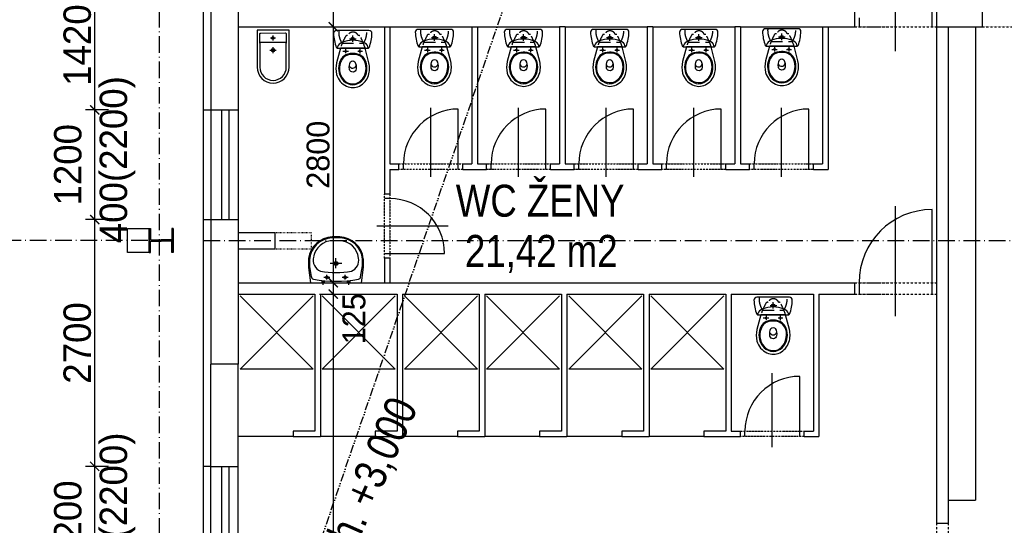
# Model space of a CAD drawing. Header units: millimetres. Extents: x -637441 to -130928, y -380379 to -53767.
# Tile 19 of 193: x -564866 to -554080, y -283573 to -278040. Entities that reach past the tile are written whole.
import ezdxf

# ---------------------------------------------------------------- set-up
doc = ezdxf.new("R2010")
doc.units = ezdxf.units.MM
doc.header["$LTSCALE"] = 10
for name, pattern in [('ACAD_ISO03W100', [30, 12, -18]), ('ACAD_ISO10W100', [18.5, 12, -3, 0.5, -3]), ('ACAD_ISO12W100', [22, 12, -3, 0.5, -3, 0.5, -3]), ('DASHDOT', [25.4, 12.7, -6.35, 0, -6.35]), ('DASHED', [19.05, 12.7, -6.35])]:
    doc.linetypes.add(name, pattern=pattern)
for name, color, linetype in [('I', 3, 'Continuous'), ('Kóty', 7, 'Continuous'), ('NOVÉ_SKŘÍNĚ', 7, 'Continuous'), ('Osy', 1, 'DASHDOT'), ('POPIS', 7, 'Continuous'), ('SLABĚ', 7, 'Continuous'), ('Výplně otvorů', 7, 'Continuous'), ('ZARIZOVAKY', 7, 'Continuous'), ('ZDIVO', 6, 'Continuous'), ('ŠRAFY', 252, 'Continuous')]:
    doc.layers.add(name, color=color, linetype=linetype)
doc.styles.add('NARROW', font='txt')
doc.styles.add('TGV styl', font='txt')
doc.dimstyles.new('VNITŘEK 1-200', dxfattribs={"dimtxt": 250, "dimasz": 100, "dimexe": 100, "dimexo": 250, "dimgap": 40, "dimtad": 1, "dimdec": 0, "dimzin": 0, "dimdsep": 46, "dimtxsty": 'TGV styl', "dimblk1": 'ARCHTICK', "dimblk2": 'ARCHTICK', "dimsah": 1, "dimcen": 0.09, "dimclrd": 256, "dimclre": 256, "dimclrt": 220, "dimadec": 0, "dimazin": 0, "dimtfac": 1, "dimtdec": 0, "dimtofl": 0, "dimtmove": 2, "dimatfit": 3, "dimldrblk": 'ARCHTICK', "dimfxl": 150, "dimfxlon": 1, "dimtolj": 1, "dimtzin": 0, "dimarcsym": 0})
doc.dimstyles.new('VNĚJŠEK 1-100', dxfattribs={"dimtxt": 300, "dimasz": 100, "dimexe": 100, "dimexo": 250, "dimgap": 40, "dimtad": 1, "dimdec": 0, "dimzin": 0, "dimdsep": 46, "dimtxsty": 'TGV styl', "dimblk1": 'ARCHTICK', "dimblk2": 'ARCHTICK', "dimsah": 1, "dimcen": 0.09, "dimclrd": 256, "dimclre": 256, "dimclrt": 220, "dimadec": 0, "dimazin": 0, "dimtfac": 1, "dimtdec": 0, "dimtofl": 0, "dimtmove": 2, "dimatfit": 3, "dimldrblk": 'ARCHTICK', "dimfxl": 350, "dimfxlon": 1, "dimtolj": 1, "dimtzin": 0, "dimarcsym": 0})

# ---------------------------------------------------------------- blocks, each defined once
blk = doc.blocks.new('WC2')
at = {"layer": 'ZARIZOVAKY', "linetype": 'DASHED'}
for p, q in [((-34, 284), (39, 284)), ((1, 250), (1, 322)), ((-108, 148), (-48, 148)), ((-78, 173), (-78, 126)), ((54, 148), (106, 148)), ((78, 174), (78, 124))]:
    blk.add_line(p, q, dxfattribs=at)
at = {"layer": 'ZARIZOVAKY', "linetype": 'Continuous'}
for points in [[(-177, 374, 0.448493), (-210, 343, 0.083491), (-180, 190, 0.312202), (-170, 183), (171, 183, 0.312175), (180, 190, 0.083488), (210, 343, 0.448493), (178, 374)], [(-135, 183), (-177, 21, 0.120198), (-177, -105, 0.223955), (-68, -233, 0.23388), (73, -233, 0.19794), (173, -116, 0.140172), (178, 21), (136, 183)], [(-2, 123, 0.174099), (-98, 95, 0.09079), (-132, 57, 0.124463), (-155, -39, 0.112921), (-132, -135, 0.175053), (-55, -206, 0.258811), (55, -206, 0.171883), (133, -135, 0.132088), (156, -39, 0.130329), (133, 57, 0.206732), (52, 118, 0.065592), (2, 123)], [(-1, 114, 0.206576), (-105, 76, 0.205237), (-144, -59, 0.181771), (-98, -165, 0.194255), (-8, -209, 0.110799), (52, -199, 0.151845), (124, -130, 0.116294), (146, -39, 0.200993), (106, 76, 0.194141), (5, 114)], [(-36, -47, -0.14759), (-24, 32, -0.509098), (24, 32, -0.150241), (38, -46, -0.827552), (-36, -51)]]:
    blk.add_lwpolyline(points, format="xyb", close=True, dxfattribs=at)
at = {"layer": 'ZARIZOVAKY', "linetype": 'DASHED'}
for points in [[(-153, 374, 0.170682), (-117, 235), (117, 235, 0.170682), (153, 374)], [(-135, 183, -0.049455), (-74, 318, -0.054525), (-56, 319, -0.662693), (61, 319, -0.076206), (78, 318, -0.000138), (78, 318, -0.04318), (136, 183)]]:
    blk.add_lwpolyline(points, format="xyb", close=True, dxfattribs=at)
at = {"layer": 'ZARIZOVAKY', "linetype": 'Continuous'}
blk.add_lwpolyline([(169, 183), (167, 198), (161, 212), (149, 225), (132, 237), (111, 248), (87, 256), (59, 263), (30, 267), (0, 268), (-30, 267), (-59, 263), (-87, 256), (-111, 248), (-132, 237), (-149, 225), (-161, 212), (-167, 198), (-169, 183)], close=True, dxfattribs=at)
blk.add_lwpolyline([(-37, -14, 0.634876), (38, -12)], format="xyb", dxfattribs=at)
for centre, radius in [((0, 284), 17.1), ((0, 284), 13.6), ((-78, 148), 9.27), ((78, 149), 8.9)]:
    blk.add_circle(centre, radius, dxfattribs=at)
blk = doc.blocks.new('UMYVADLO2')
at = {"layer": 'ZARIZOVAKY', "linetype": 'Continuous'}
for p, q in [((-280, 0), (-300, -170)), ((280, 0), (-280, 0)), ((300, -167), (280, 0)), ((-270, -64), (-290, -184)), ((290, -172), (271, -69)), ((-300, -170), (-300, -262)), ((-290, -184), (-290, -257)), ((291, -249), (290, -172)), ((300, -263), (300, -167)), ((-48, -490), (41, -490)), ((-41, -500), (41, -500)), ((-39, -459), (40, -459))]:
    blk.add_line(p, q, dxfattribs=at)
at = {"layer": 'ZARIZOVAKY', "linetype": 'DASHED'}
for p, q in [((-139, 23), (-139, -25)), ((140, 23), (140, -25)), ((-154, 0), (-154, -25)), ((-133, -58), (-67, -58)), ((-126, 0), (-126, -20)), ((-100, -33), (-100, -85)), ((67, -58), (133, -58)), ((100, -33), (100, -85)), ((126, 0), (126, -25)), ((153, 0), (153, -20)), ((-63, -210), (69, -210)), ((0, -159), (0, -269))]:
    blk.add_line(p, q, dxfattribs=at)
for centre in [(-100, -58), (100, -58)]:
    blk.add_circle(centre, 12.9, dxfattribs=at)
at = {"layer": 'ZARIZOVAKY', "linetype": 'Continuous'}
for radius in [20.9, 14.8]:
    blk.add_circle((0, -210), radius, dxfattribs=at)
for centre, radius, start, end in [((-241, -67), 28.9, 101.2032, 173.0758), ((0, -1254), 1239, 78.5089, 101.4857), ((240, -69), 30.6, 359.1466, 77.6538), ((-130, -240), 119, 109.1594, 193.3378), ((0, -994), 883, 78.9273, 101.0727), ((124, -245), 126, 343.4697, 69.0136), ((-33, -232), 268, 186.4734, 268.4084), ((-35, -235), 256, 185.0322, 267.2403), ((-39, -252), 207, 184.2821, 269.9596), ((39, -251), 208, 270.1969, 351.5909), ((35, -234), 256, 271.1941, 356.727), ((33, -232), 269, 271.6143, 353.3167)]:
    blk.add_arc(centre, radius, start, end, dxfattribs=at)
blk = doc.blocks.new('BIDET2')
at = {"layer": 'ZARIZOVAKY', "linetype": 'DASHED'}
for p, q in [((-29, -86), (27, -86)), ((0, -113), (0, -58)), ((0, -253), (0, -186)), ((-34, -220), (35, -220))]:
    blk.add_line(p, q, dxfattribs=at)
at = {"layer": 'ZARIZOVAKY', "linetype": 'Continuous'}
for points in [[(-175, 0), (-175, -405, 0.999996), (175, -405), (175, 0)], [(-138, -137, 0.498405), (-145, -145), (-145, -405, 0.999995), (145, -405), (144, -144, 0.535156), (137, -137)]]:
    blk.add_lwpolyline(points, format="xyb", close=True, dxfattribs=at)
blk.add_lwpolyline([(-145, -144), (-145, -42, -0.44104), (-135, -32), (134, -31, -0.441957), (144, -43), (144, -144)], format="xyb", dxfattribs=at)
for centre, radius in [((-1, -86), 14.4), ((0, -220), 18.5), ((0, -220), 13.2)]:
    blk.add_circle(centre, radius, dxfattribs=at)
blk = doc.blocks.new('_ArchTick')
at = {"color": 0, "const_width": 0.15}
blk.add_lwpolyline([(-0.5, -0.5), (0.5, 0.5)], dxfattribs=at)
blk = doc.blocks.new('*D244')
at = {"layer": 'DEFPOINTS', "color": 0, "ltscale": 0.35}
for p in [(-562771, -261088), (-565596, -286548), (-562851, -286548)]:
    blk.add_point(p, dxfattribs=at)
at = {"layer": 'Kóty', "lineweight": -2, "ltscale": 0.35}
for p, q in [((-565446, -261088), (-565696, -261088)), ((-565596, -261088), (-565596, -286548)), ((-565446, -286548), (-565696, -286548))]:
    blk.add_line(p, q, dxfattribs=at)
at = {"layer": 'Kóty', "lineweight": -2, "ltscale": 0.35, "xscale": 100, "yscale": 100, "zscale": 100}
for p, rotation in [((-565596, -261088), 90), ((-565596, -286548), 270)]:
    blk.add_blockref('_ArchTick', p, dxfattribs=dict(at, rotation=rotation))
at = {"layer": 'Kóty', "color": 220, "ltscale": 0.35, "insert": (-565761, -273818), "char_height": 250, "attachment_point": 5, "rotation": 90, "style": 'TGV styl'}
blk.add_mtext('\\A1;25460', dxfattribs=at)
blk = doc.blocks.new('*D292')
at = {"layer": 'DEFPOINTS', "color": 0, "ltscale": 0.35}
for p in [(-562471, -277818), (-562471, -278118), (-561431, -278118)]:
    blk.add_point(p, dxfattribs=at)
at = {"layer": 'Kóty', "lineweight": -2, "ltscale": 0.35}
for p, q in [((-561581, -277818), (-561331, -277818)), ((-561431, -277818), (-561431, -278118)), ((-561581, -278118), (-561331, -278118))]:
    blk.add_line(p, q, dxfattribs=at)
at = {"layer": 'Kóty', "lineweight": -2, "ltscale": 0.35, "xscale": 100, "yscale": 100, "zscale": 100}
for p, rotation in [((-561431, -277818), 90), ((-561431, -278118), 270)]:
    blk.add_blockref('_ArchTick', p, dxfattribs=dict(at, rotation=rotation))
at = {"layer": 'Kóty', "color": 220, "ltscale": 0.35, "insert": (-561176, -277531), "char_height": 250, "attachment_point": 5, "rotation": 90, "style": 'TGV styl'}
blk.add_mtext('\\A1;300', dxfattribs=at)
blk = doc.blocks.new('*D293')
at = {"layer": 'DEFPOINTS', "color": 0, "ltscale": 0.35}
for p in [(-562471, -278118), (-562471, -280918), (-561431, -280918)]:
    blk.add_point(p, dxfattribs=at)
at = {"layer": 'Kóty', "lineweight": -2, "ltscale": 0.35}
for p, q in [((-561581, -278118), (-561331, -278118)), ((-561431, -278118), (-561431, -280918)), ((-561581, -280918), (-561331, -280918))]:
    blk.add_line(p, q, dxfattribs=at)
at = {"layer": 'Kóty', "lineweight": -2, "ltscale": 0.35, "xscale": 100, "yscale": 100, "zscale": 100}
for p, rotation in [((-561431, -278118), 90), ((-561431, -280918), 270)]:
    blk.add_blockref('_ArchTick', p, dxfattribs=dict(at, rotation=rotation))
at = {"layer": 'Kóty', "color": 220, "ltscale": 0.35, "insert": (-561596, -279518), "char_height": 250, "attachment_point": 5, "rotation": 90, "style": 'TGV styl'}
blk.add_mtext('\\A1;2800', dxfattribs=at)
blk = doc.blocks.new('*D294')
at = {"layer": 'DEFPOINTS', "color": 0, "ltscale": 0.35}
for p in [(-562471, -280918), (-562471, -281043), (-561431, -281043)]:
    blk.add_point(p, dxfattribs=at)
at = {"layer": 'Kóty', "lineweight": -2, "ltscale": 0.35}
for p, q in [((-561581, -280918), (-561331, -280918)), ((-561431, -280918), (-561431, -281043)), ((-561581, -281043), (-561331, -281043))]:
    blk.add_line(p, q, dxfattribs=at)
at = {"layer": 'Kóty', "lineweight": -2, "ltscale": 0.35, "xscale": 100, "yscale": 100, "zscale": 100}
for p, rotation in [((-561431, -280918), 90), ((-561431, -281043), 270)]:
    blk.add_blockref('_ArchTick', p, dxfattribs=dict(at, rotation=rotation))
at = {"layer": 'Kóty', "color": 220, "ltscale": 0.35, "insert": (-561203, -281313), "char_height": 250, "attachment_point": 5, "rotation": 90, "style": 'TGV styl'}
blk.add_mtext('\\A1;125', dxfattribs=at)
blk = doc.blocks.new('*D295')
at = {"layer": 'DEFPOINTS', "color": 0, "ltscale": 0.35}
for p in [(-562471, -281043), (-562471, -286548), (-561431, -286548)]:
    blk.add_point(p, dxfattribs=at)
at = {"layer": 'Kóty', "lineweight": -2, "ltscale": 0.35}
for p, q in [((-561581, -281043), (-561331, -281043)), ((-561431, -281043), (-561431, -286548)), ((-561581, -286548), (-561331, -286548))]:
    blk.add_line(p, q, dxfattribs=at)
at = {"layer": 'Kóty', "lineweight": -2, "ltscale": 0.35, "xscale": 100, "yscale": 100, "zscale": 100}
for p, rotation in [((-561431, -281043), 90), ((-561431, -286548), 270)]:
    blk.add_blockref('_ArchTick', p, dxfattribs=dict(at, rotation=rotation))
at = {"layer": 'Kóty', "color": 220, "ltscale": 0.35, "insert": (-561599, -284763), "char_height": 250, "attachment_point": 5, "rotation": 90, "style": 'TGV styl'}
blk.add_mtext('\\A1;5505', dxfattribs=at)
blk = doc.blocks.new('*D512')
at = {"layer": 'DEFPOINTS', "color": 0, "ltscale": 0.35}
for p in [(-564044, -282928), (-562771, -282928), (-562771, -284128)]:
    blk.add_point(p, dxfattribs=at)
at = {"layer": 'Kóty', "lineweight": -2, "ltscale": 0.35}
for p, q in [((-563894, -282928), (-564144, -282928)), ((-564044, -284128), (-564044, -282928)), ((-563894, -284128), (-564144, -284128))]:
    blk.add_line(p, q, dxfattribs=at)
at = {"layer": 'Kóty', "lineweight": -2, "ltscale": 0.35, "xscale": 100, "yscale": 100, "zscale": 100}
for p, rotation in [((-564044, -282928), 90), ((-564044, -284128), 270)]:
    blk.add_blockref('_ArchTick', p, dxfattribs=dict(at, rotation=rotation))
at = {"layer": 'Kóty', "color": 220, "ltscale": 0.35, "insert": (-564044, -283528), "char_height": 300, "attachment_point": 5, "rotation": 90, "style": 'TGV styl'}
blk.add_mtext('\\A1;1200\\P 400(2200)', dxfattribs=at)
blk = doc.blocks.new('*D513')
at = {"layer": 'DEFPOINTS', "color": 0, "ltscale": 0.35}
for p in [(-564044, -280228), (-562771, -280228), (-562771, -282928)]:
    blk.add_point(p, dxfattribs=at)
at = {"layer": 'Kóty', "lineweight": -2, "ltscale": 0.35}
for p, q in [((-563894, -280228), (-564144, -280228)), ((-564044, -282928), (-564044, -280228)), ((-563894, -282928), (-564144, -282928))]:
    blk.add_line(p, q, dxfattribs=at)
at = {"layer": 'Kóty', "lineweight": -2, "ltscale": 0.35, "xscale": 100, "yscale": 100, "zscale": 100}
for p, rotation in [((-564044, -280228), 90), ((-564044, -282928), 270)]:
    blk.add_blockref('_ArchTick', p, dxfattribs=dict(at, rotation=rotation))
at = {"layer": 'Kóty', "color": 220, "ltscale": 0.35, "insert": (-564234, -281578), "char_height": 300, "attachment_point": 5, "rotation": 90, "style": 'TGV styl'}
blk.add_mtext('\\A1;2700', dxfattribs=at)
blk = doc.blocks.new('*D514')
at = {"layer": 'DEFPOINTS', "color": 0, "ltscale": 0.35}
for p in [(-564044, -279028), (-562771, -279028), (-562771, -280228)]:
    blk.add_point(p, dxfattribs=at)
at = {"layer": 'Kóty', "lineweight": -2, "ltscale": 0.35}
for p, q in [((-563894, -279028), (-564144, -279028)), ((-564044, -280228), (-564044, -279028)), ((-563894, -280228), (-564144, -280228))]:
    blk.add_line(p, q, dxfattribs=at)
at = {"layer": 'Kóty', "lineweight": -2, "ltscale": 0.35, "xscale": 100, "yscale": 100, "zscale": 100}
for p, rotation in [((-564044, -279028), 90), ((-564044, -280228), 270)]:
    blk.add_blockref('_ArchTick', p, dxfattribs=dict(at, rotation=rotation))
at = {"layer": 'Kóty', "color": 220, "ltscale": 0.35, "insert": (-564044, -279628), "char_height": 300, "attachment_point": 5, "rotation": 90, "style": 'TGV styl'}
blk.add_mtext('\\A1;1200\\P 400(2200)', dxfattribs=at)
blk = doc.blocks.new('*D515')
at = {"layer": 'DEFPOINTS', "color": 0, "ltscale": 0.35}
for p in [(-564044, -277609), (-562771, -277609), (-562771, -279028)]:
    blk.add_point(p, dxfattribs=at)
at = {"layer": 'Kóty', "lineweight": -2, "ltscale": 0.35}
for p, q in [((-563894, -277609), (-564144, -277609)), ((-564044, -279028), (-564044, -277609)), ((-563894, -279028), (-564144, -279028))]:
    blk.add_line(p, q, dxfattribs=at)
at = {"layer": 'Kóty', "lineweight": -2, "ltscale": 0.35, "xscale": 100, "yscale": 100, "zscale": 100}
for p, rotation in [((-564044, -277609), 90), ((-564044, -279028), 270)]:
    blk.add_blockref('_ArchTick', p, dxfattribs=dict(at, rotation=rotation))
at = {"layer": 'Kóty', "color": 220, "ltscale": 0.35, "insert": (-564234, -278318), "char_height": 300, "attachment_point": 5, "rotation": 90, "style": 'TGV styl'}
blk.add_mtext('\\A1;1420', dxfattribs=at)

msp = doc.modelspace()

# ---------------------------------------------------------------- linework, layer by layer
at = {"layer": 'I'}
for points in [[(-563446.228, -280326.185), (-563446.228, -280586.185), (-563432.228, -280586.185), (-563432.228, -280463.185), (-563316.228, -280463.185)], [(-563446.228, -280586.185), (-563446.228, -280326.185), (-563432.228, -280326.185), (-563432.228, -280449.185), (-563316.228, -280449.185)], [(-563186.228, -280326.185), (-563186.228, -280586.185), (-563200.228, -280586.185), (-563200.228, -280463.185), (-563316.228, -280463.185)], [(-563186.228, -280586.185), (-563186.228, -280326.185), (-563200.228, -280326.185), (-563200.228, -280449.185), (-563316.228, -280449.185)]]:
    msp.add_lwpolyline(points, dxfattribs=at)
at = {"layer": 'Kóty'}
for p, q in [((-555271.228, -278385.936), (-555271.228, -277179.322)), ((-560361.228, -279758.07), (-560361.228, -279004.785)), ((-559401.228, -279758.07), (-559401.228, -279004.785)), ((-558441.228, -279758.07), (-558441.228, -279004.785)), ((-557481.228, -279758.07), (-557481.228, -279004.785)), ((-556521.228, -279758.07), (-556521.228, -279004.785)), ((-555271.228, -281285.936), (-555271.228, -280079.322)), ((-560173.882, -280297.964), (-560951.804, -280297.964)), ((-556621.228, -282717.964), (-556621.228, -281909.034))]:
    msp.add_line(p, q, dxfattribs=at)
at = {"layer": 'NOVÉ_SKŘÍNĚ'}
for p in [(-554396.228, -278117.964), (-554696.228, -283297.964)]:
    msp.add_line(p, (-554396.228, -283297.964), dxfattribs=at)
at = {"layer": 'Osy', "linetype": 'ACAD_ISO10W100', "ltscale": 1.5}
for p, q in [((-563334.228, -286449.185), (-563334.228, -261090.833)), ((-563186.228, -280457.964), (-585936.228, -280457.964)), ((-562851.228, -280457.964), (-544471.228, -280457.964))]:
    msp.add_line(p, q, dxfattribs=at)
at = {"layer": 'SLABĚ'}
for p, q in [((-562851.228, -286547.964), (-562851.228, -269417.964)), ((-560871.228, -278117.964), (-560811.228, -278117.964)), ((-559911.228, -278117.964), (-559851.228, -278117.964)), ((-558891.228, -278117.964), (-558951.228, -278117.964)), ((-557931.228, -278117.964), (-557991.228, -278117.964)), ((-556971.228, -278117.964), (-557031.228, -278117.964)), ((-556071.228, -278117.964), (-556011.228, -278117.964)), ((-554821.228, -278117.964), (-554696.228, -278117.964)), ((-562851.228, -279027.964), (-562771.228, -279027.964)), ((-562771.228, -279027.964), (-562771.228, -280227.964)), ((-562471.228, -279027.964), (-562471.228, -280227.964)), ((-562851.228, -280227.964), (-562771.228, -280227.964)), ((-562471.228, -280367.964), (-562471.228, -280547.964)), ((-562471.228, -280367.964), (-562071.228, -280367.964)), ((-562071.228, -280367.964), (-562071.228, -280547.964)), ((-562471.228, -280547.964), (-562071.228, -280547.964)), ((-562471.228, -280917.964), (-562471.228, -281042.964)), ((-560871.228, -280917.964), (-560811.228, -280917.964)), ((-562471.228, -281807.964), (-562771.228, -281807.964)), ((-561871.228, -282602.964), (-562471.228, -282602.964)), ((-560971.228, -282602.964), (-561571.228, -282602.964)), ((-560071.228, -282602.964), (-560671.228, -282602.964)), ((-559171.228, -282602.964), (-559771.228, -282602.964)), ((-558271.228, -282602.964), (-558871.228, -282602.964)), ((-557371.228, -282602.964), (-557971.228, -282602.964)), ((-562771.228, -282927.964), (-562851.228, -282927.964)), ((-562771.228, -284127.964), (-562771.228, -282927.964)), ((-562471.228, -284127.964), (-562471.228, -282927.964))]:
    msp.add_line(p, q, dxfattribs=at)
at = {"layer": 'SLABĚ', "linetype": 'ACAD_ISO12W100', "ltscale": 0.75}
msp.add_line((-562471.228, -286367.964), (-556646.228, -269417.964), dxfattribs=at)
at = {"layer": 'SLABĚ', "linetype": 'ACAD_ISO03W100', "ltscale": 0.05}
for p, q in [((-562071.228, -280367.964), (-561671.228, -280367.964)), ((-561671.228, -280367.964), (-561671.228, -280547.964)), ((-562071.228, -280547.964), (-561671.228, -280547.964))]:
    msp.add_line(p, q, dxfattribs=at)
at = {"layer": 'SLABĚ'}
msp.add_lwpolyline([(-563686.228, -280326.185), (-563446.228, -280326.185), (-563446.228, -280586.185), (-563686.228, -280586.185)], close=True, dxfattribs=at)
at = {"layer": 'Výplně otvorů'}
for p, q in [((-554871.228, -278117.964), (-554871.228, -277217.964)), ((-555671.228, -278017.964), (-555671.228, -278117.964)), ((-560061.228, -279677.964), (-560061.228, -279017.964)), ((-559101.228, -279677.964), (-559101.228, -279017.964)), ((-558141.228, -279677.964), (-558141.228, -279017.964)), ((-557181.228, -279677.964), (-557181.228, -279017.964)), ((-556221.228, -279677.964), (-556221.228, -279017.964)), ((-562655.908, -279027.964), (-562655.908, -280227.964)), ((-562573.259, -279027.964), (-562573.259, -280227.964)), ((-560661.228, -279677.964), (-560661.228, -279617.964)), ((-559701.228, -279677.964), (-559701.228, -279617.964)), ((-558741.228, -279677.964), (-558741.228, -279617.964)), ((-557781.228, -279677.964), (-557781.228, -279617.964)), ((-556821.228, -279677.964), (-556821.228, -279617.964)), ((-560811.228, -279997.964), (-560871.228, -279997.964)), ((-554871.228, -281042.964), (-554871.228, -280117.964)), ((-560871.228, -280597.964), (-560211.228, -280597.964)), ((-555671.228, -280917.964), (-555671.228, -281042.964)), ((-556321.228, -282602.964), (-556321.228, -281942.964)), ((-556921.228, -282602.964), (-556921.228, -282542.964)), ((-562655.908, -282927.964), (-562655.908, -284127.964)), ((-562573.259, -282927.964), (-562573.259, -284127.964))]:
    msp.add_line(p, q, dxfattribs=at)
at = {"layer": 'Výplně otvorů', "linetype": 'ACAD_ISO12W100', "lineweight": -3, "ltscale": 0.2}
for p, q in [((-555721.228, -278117.964), (-554821.228, -278117.964)), ((-554321.228, -278117.964), (-552571.228, -278117.964)), ((-555721.228, -280917.964), (-554821.228, -280917.964)), ((-555721.228, -281042.964), (-554821.228, -281042.964)), ((-554821.228, -283547.964), (-554821.228, -284447.964)), ((-554696.228, -283547.964), (-554696.228, -284447.964))]:
    msp.add_line(p, q, dxfattribs=at)
at = {"layer": 'Výplně otvorů', "linetype": 'ACAD_ISO12W100', "lineweight": -3, "ltscale": 0.15}
for p, q in [((-560711.228, -279617.964), (-560011.228, -279617.964)), ((-559751.228, -279617.964), (-559051.228, -279617.964)), ((-558791.228, -279617.964), (-558091.228, -279617.964)), ((-557831.228, -279617.964), (-557131.228, -279617.964)), ((-556871.228, -279617.964), (-556171.228, -279617.964)), ((-560011.228, -279677.964), (-560711.228, -279677.964)), ((-559051.228, -279677.964), (-559751.228, -279677.964)), ((-558091.228, -279677.964), (-558791.228, -279677.964)), ((-557131.228, -279677.964), (-557831.228, -279677.964)), ((-556171.228, -279677.964), (-556871.228, -279677.964)), ((-560871.228, -280647.964), (-560871.228, -279947.964)), ((-560811.228, -279947.964), (-560811.228, -280647.964)), ((-556971.228, -282542.964), (-556271.228, -282542.964)), ((-556271.228, -282602.964), (-556971.228, -282602.964))]:
    msp.add_line(p, q, dxfattribs=at)
at = {"layer": 'Výplně otvorů', "ltscale": 0.35}
for centre, radius, start, end in [((-560061.228, -279617.964), 600, 90, 180), ((-559101.228, -279617.964), 600, 90, 180), ((-558141.228, -279617.964), 600, 90, 180), ((-557181.228, -279617.964), 600, 90, 180), ((-556221.228, -279617.964), 600, 90, 180), ((-560811.228, -280597.964), 600, 0, 90), ((-554871.228, -280917.964), 800, 90, 180), ((-556321.228, -282542.964), 600, 90, 180)]:
    msp.add_arc(centre, radius, start, end, dxfattribs=at)
at = {"layer": 'ZARIZOVAKY', "color": 7}
for p, q in [((-561651.228, -281062.964), (-562451.228, -281862.964)), ((-561651.228, -281862.964), (-562451.228, -281062.964)), ((-560751.228, -281062.964), (-561551.228, -281862.964)), ((-560751.228, -281862.964), (-561551.228, -281062.964)), ((-559851.228, -281862.964), (-560651.228, -281062.964)), ((-559851.228, -281062.964), (-560651.228, -281862.964)), ((-558951.228, -281062.964), (-559751.228, -281862.964)), ((-558951.228, -281862.964), (-559751.228, -281062.964)), ((-558051.228, -281862.964), (-558851.228, -281062.964)), ((-558051.228, -281062.964), (-558851.228, -281862.964)), ((-557151.228, -281062.964), (-557951.228, -281862.964)), ((-557151.228, -281862.964), (-557951.228, -281062.964)), ((-561651.228, -281862.964), (-562451.228, -281862.964)), ((-560751.228, -281862.964), (-561551.228, -281862.964)), ((-559851.228, -281862.964), (-560651.228, -281862.964)), ((-558951.228, -281862.964), (-559751.228, -281862.964)), ((-558051.228, -281862.964), (-558851.228, -281862.964)), ((-557151.228, -281862.964), (-557951.228, -281862.964))]:
    msp.add_line(p, q, dxfattribs=at)
at = {"layer": 'ZDIVO'}
for p, q in [((-554821.228, -275292.964), (-554821.228, -278117.964)), ((-562771.228, -277608.964), (-562771.228, -279027.964)), ((-555721.228, -277817.964), (-555721.228, -278117.964)), ((-554321.228, -277817.964), (-554321.228, -278117.964)), ((-562471.228, -278117.964), (-560871.228, -278117.964)), ((-562471.228, -278117.964), (-562471.228, -279027.964)), ((-560871.228, -278117.964), (-560871.228, -279947.964)), ((-560811.228, -278117.964), (-559911.228, -278117.964)), ((-560811.228, -278117.964), (-560811.228, -279617.964)), ((-559911.228, -278117.964), (-559911.228, -279617.964)), ((-559851.228, -278117.964), (-558951.228, -278117.964)), ((-559851.228, -278117.964), (-559851.228, -279617.964)), ((-558951.228, -278117.964), (-558951.228, -279617.964)), ((-558891.228, -278117.964), (-557991.228, -278117.964)), ((-558891.228, -278117.964), (-558891.228, -279617.964)), ((-557991.228, -278117.964), (-557991.228, -279617.964)), ((-557931.228, -278117.964), (-557931.228, -279617.964)), ((-557931.228, -278117.964), (-557031.228, -278117.964)), ((-557031.228, -278117.964), (-557031.228, -279617.964)), ((-556971.228, -278117.964), (-556071.228, -278117.964)), ((-556971.228, -278117.964), (-556971.228, -279617.964)), ((-556071.228, -278117.964), (-556071.228, -279617.964)), ((-556011.228, -278117.964), (-555721.228, -278117.964)), ((-556011.228, -278117.964), (-556011.228, -279677.964)), ((-554821.228, -278117.964), (-554821.228, -281042.964)), ((-554696.228, -278117.964), (-554321.228, -278117.964)), ((-554696.228, -278117.964), (-554696.228, -283547.964)), ((-562771.228, -279027.964), (-562471.228, -279027.964)), ((-560811.228, -279617.964), (-560711.228, -279617.964)), ((-560711.228, -279677.964), (-560711.228, -279617.964)), ((-560011.228, -279677.964), (-560011.228, -279617.964)), ((-560011.228, -279617.964), (-559911.228, -279617.964)), ((-559851.228, -279617.964), (-559751.228, -279617.964)), ((-559751.228, -279677.964), (-559751.228, -279617.964)), ((-559051.228, -279677.964), (-559051.228, -279617.964)), ((-559051.228, -279617.964), (-558951.228, -279617.964)), ((-558891.228, -279617.964), (-558791.228, -279617.964)), ((-558791.228, -279677.964), (-558791.228, -279617.964)), ((-558091.228, -279677.964), (-558091.228, -279617.964)), ((-558091.228, -279617.964), (-557991.228, -279617.964)), ((-557931.228, -279617.964), (-557831.228, -279617.964)), ((-557831.228, -279677.964), (-557831.228, -279617.964)), ((-557131.228, -279677.964), (-557131.228, -279617.964)), ((-557131.228, -279617.964), (-557031.228, -279617.964)), ((-556971.228, -279617.964), (-556871.228, -279617.964)), ((-556871.228, -279677.964), (-556871.228, -279617.964)), ((-556171.228, -279677.964), (-556171.228, -279617.964)), ((-556171.228, -279617.964), (-556071.228, -279617.964)), ((-560811.228, -279677.964), (-560711.228, -279677.964)), ((-560811.228, -279677.964), (-560811.228, -279947.964)), ((-560011.228, -279677.964), (-559751.228, -279677.964)), ((-559051.228, -279677.964), (-558791.228, -279677.964)), ((-558091.228, -279677.964), (-557831.228, -279677.964)), ((-557131.228, -279677.964), (-556871.228, -279677.964)), ((-556171.228, -279677.964), (-556011.228, -279677.964)), ((-560811.228, -279947.964), (-560871.228, -279947.964)), ((-562771.228, -280227.964), (-562471.228, -280227.964)), ((-562771.228, -280227.964), (-562771.228, -281807.964)), ((-562471.228, -280227.964), (-562471.228, -280917.964)), ((-560811.228, -280647.964), (-560871.228, -280647.964)), ((-560871.228, -280647.964), (-560871.228, -280917.964)), ((-560811.228, -280647.964), (-560811.228, -280917.964)), ((-562471.228, -280917.964), (-560871.228, -280917.964)), ((-560811.228, -280917.964), (-555721.228, -280917.964)), ((-555721.228, -280917.964), (-555721.228, -281042.964)), ((-562471.228, -281042.964), (-561631.228, -281042.964)), ((-562471.228, -281042.964), (-562471.228, -281807.964)), ((-561631.228, -281042.964), (-561631.228, -282542.964)), ((-561571.228, -281042.964), (-560731.228, -281042.964)), ((-561571.228, -281042.964), (-561571.228, -282602.964)), ((-560731.228, -281042.964), (-560731.228, -282542.964)), ((-560671.228, -281042.964), (-559831.228, -281042.964)), ((-560671.228, -281042.964), (-560671.228, -282602.964)), ((-559831.228, -281042.964), (-559831.228, -282542.964)), ((-559771.228, -281042.964), (-558931.228, -281042.964)), ((-559771.228, -281042.964), (-559771.228, -282602.964)), ((-558931.228, -281042.964), (-558931.228, -282542.964)), ((-558871.228, -281042.964), (-558031.228, -281042.964)), ((-558871.228, -281042.964), (-558871.228, -282602.964)), ((-558031.228, -281042.964), (-558031.228, -282542.964)), ((-557971.228, -281042.964), (-557971.228, -282602.964)), ((-557971.228, -281042.964), (-557131.228, -281042.964)), ((-557131.228, -281042.964), (-557131.228, -282542.964)), ((-557071.228, -281042.964), (-556171.228, -281042.964)), ((-557071.228, -281042.964), (-557071.228, -282542.964)), ((-556171.228, -281042.964), (-556171.228, -282542.964)), ((-556111.228, -281042.964), (-555721.228, -281042.964)), ((-556111.228, -281042.964), (-556111.228, -282602.964)), ((-554821.228, -281042.964), (-554821.228, -283547.964)), ((-562771.228, -282927.964), (-562771.228, -281807.964)), ((-562471.228, -282927.964), (-562471.228, -281807.964)), ((-561631.228, -282542.964), (-561871.228, -282542.964)), ((-561871.228, -282542.964), (-561871.228, -282602.964)), ((-560731.228, -282542.964), (-560971.228, -282542.964)), ((-560971.228, -282542.964), (-560971.228, -282602.964)), ((-559831.228, -282542.964), (-560071.228, -282542.964)), ((-560071.228, -282542.964), (-560071.228, -282602.964)), ((-559171.228, -282542.964), (-559171.228, -282602.964)), ((-558931.228, -282542.964), (-559171.228, -282542.964)), ((-558031.228, -282542.964), (-558271.228, -282542.964)), ((-558271.228, -282542.964), (-558271.228, -282602.964)), ((-557371.228, -282542.964), (-557371.228, -282602.964)), ((-557131.228, -282542.964), (-557371.228, -282542.964)), ((-557071.228, -282542.964), (-556971.228, -282542.964)), ((-556971.228, -282602.964), (-556971.228, -282542.964)), ((-556271.228, -282602.964), (-556271.228, -282542.964)), ((-556271.228, -282542.964), (-556171.228, -282542.964)), ((-561871.228, -282602.964), (-561571.228, -282602.964)), ((-560971.228, -282602.964), (-560671.228, -282602.964)), ((-560071.228, -282602.964), (-559771.228, -282602.964)), ((-559171.228, -282602.964), (-558871.228, -282602.964)), ((-558271.228, -282602.964), (-557971.228, -282602.964)), ((-557371.228, -282602.964), (-556971.228, -282602.964)), ((-556271.228, -282602.964), (-556111.228, -282602.964)), ((-562771.228, -282927.964), (-562471.228, -282927.964)), ((-554821.228, -283547.964), (-554696.228, -283547.964))]:
    msp.add_line(p, q, dxfattribs=at)
at = {"layer": 'ŠRAFY'}
msp.add_line((-562471.228, -277817.964), (-562471.228, -278117.964), dxfattribs=at)

# ---------------------------------------------------------------- block references
at = {"layer": 'ZARIZOVAKY'}
for name, p in [('BIDET2', (-562090.218, -278153.888)), ('WC2', (-560322.148, -278520.036)), ('WC2', (-559347.243, -278520.036)), ('WC2', (-558402.148, -278520.036)), ('WC2', (-557427.243, -278520.036)), ('WC2', (-556518.601, -278512.474)), ('WC2', (-561217.348, -278533.585)), ('WC2', (-556612.397, -281452.155))]:
    msp.add_blockref(name, p, dxfattribs=at)
at = {"layer": 'ZARIZOVAKY', "rotation": 180}
msp.add_blockref('UMYVADLO2', (-561400.851, -280917.964), dxfattribs=at)

# ---------------------------------------------------------------- texts
at = {"layer": 'POPIS', "style": 'NARROW'}
for s, p in [('WC ŽENY', (-560088.28, -280195.74)), ('21,42 m2', (-559988.28, -280745.74))]:
    msp.add_text(s, height=350, dxfattribs=at).set_placement(p)
msp.add_text('s.h. +3,000', height=350, rotation=66, dxfattribs=at).set_placement((-561309.866, -284099.383))

# ---------------------------------------------------------------- dimensions: what is measured, and where the dimension line sits
at = {"layer": 'Kóty', "ltscale": 0.35}
for base, p1, p2, picture, middle in [((-565595.853, -286547.964), (-562771.228, -261087.833), (-562851.228, -286547.964), '*D244', (-565760.853, -273817.898)), ((-561430.874, -280917.964), (-562471.228, -278117.964), (-562471.228, -280917.964), '*D293', (-561595.874, -279517.964))]:
    dim = msp.add_linear_dim(base=base, p1=p1, p2=p2, angle=90, dimstyle='VNITŘEK 1-200', dxfattribs=at)
    dim.commit()
    dim.dimension.update_dxf_attribs({"geometry": picture, "text_midpoint": middle})
for base, p1, p2, picture, middle in [((-561430.874, -278117.964), (-562471.228, -277817.964), (-562471.228, -278117.964), '*D292', (-561176.243, -277530.923)), ((-561430.874, -281042.964), (-562471.228, -280917.964), (-562471.228, -281042.964), '*D294', (-561202.875, -281312.834)), ((-561430.874, -286547.964), (-562471.228, -281042.964), (-562471.228, -286547.964), '*D295', (-561598.518, -284763.378))]:
    dim = msp.add_linear_dim(base=base, p1=p1, p2=p2, angle=90, dimstyle='VNITŘEK 1-200', dxfattribs=at)
    dim.commit()
    dim.dimension.update_dxf_attribs({"geometry": picture, "text_midpoint": middle, "dimtype": 160})
dim = msp.add_linear_dim(base=(-564043.807, -277608.964), p1=(-562771.228, -279027.964), p2=(-562771.228, -277608.964), angle=90, text='1420', dimstyle='VNĚJŠEK 1-100', override={"dimfxl": 150}, dxfattribs=at)
dim.commit()
dim.dimension.update_dxf_attribs({"geometry": '*D515', "text_midpoint": (-564233.807, -278318.464)})
for base, p1, p2, picture, middle in [((-564043.807, -279027.964), (-562771.228, -280227.964), (-562771.228, -279027.964), '*D514', (-564043.807, -279627.964)), ((-564043.807, -282927.964), (-562771.228, -284127.964), (-562771.228, -282927.964), '*D512', (-564043.807, -283527.964))]:
    dim = msp.add_linear_dim(base=base, p1=p1, p2=p2, angle=90, text='<>\\X 400(2200)', dimstyle='VNĚJŠEK 1-100', override={"dimfxl": 150}, dxfattribs=at)
    dim.commit()
    dim.dimension.update_dxf_attribs({"geometry": picture, "text_midpoint": middle, "dimtype": 160})
dim = msp.add_linear_dim(base=(-564043.807, -280227.964), p1=(-562771.228, -282927.964), p2=(-562771.228, -280227.964), angle=90, dimstyle='VNĚJŠEK 1-100', override={"dimfxl": 150}, dxfattribs=at)
dim.commit()
dim.dimension.update_dxf_attribs({"geometry": '*D513', "text_midpoint": (-564233.807, -281577.964)})

doc.saveas('drawing.dxf')
